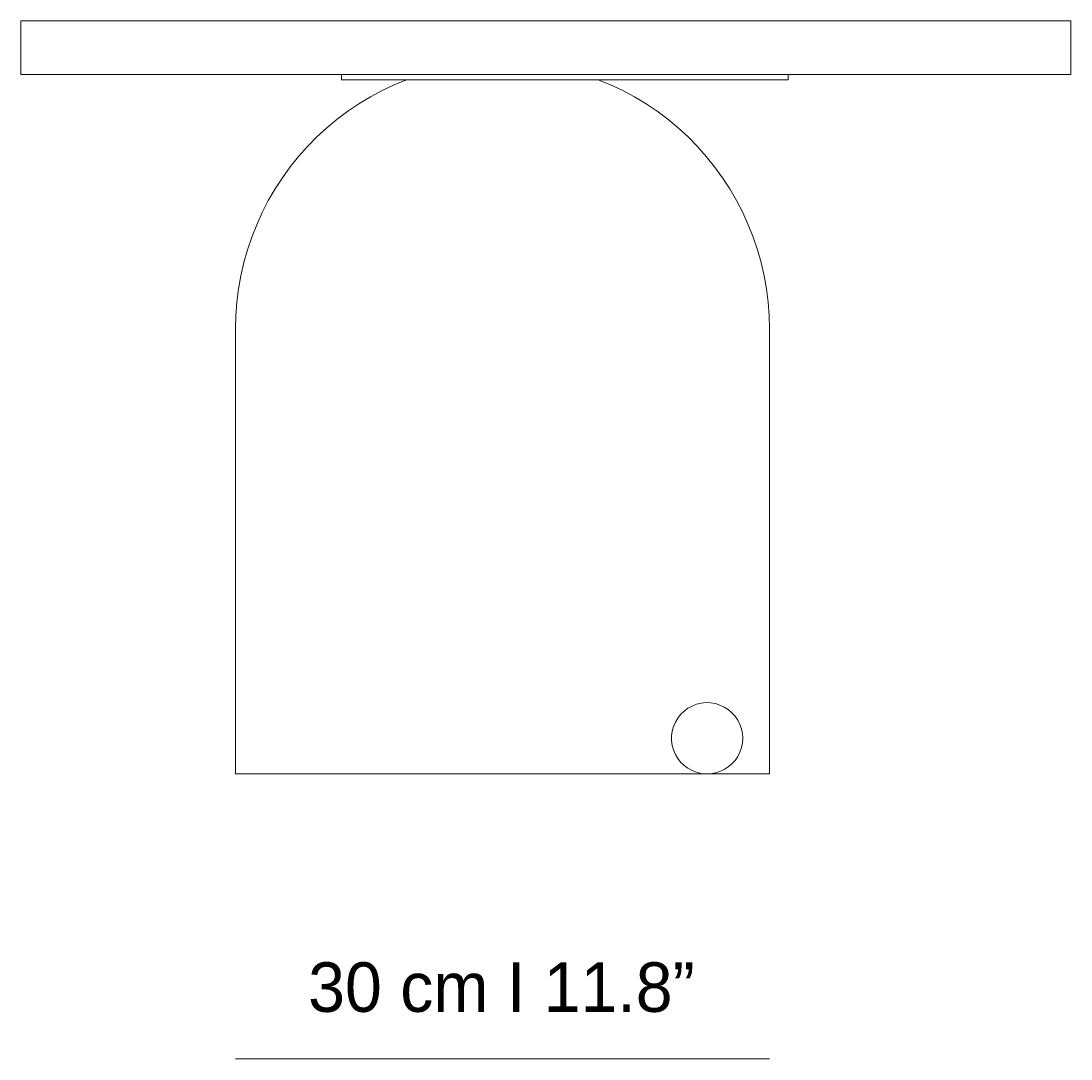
# Model space of a CAD drawing. Header units: millimetres. Extents: x 24 to 208, y -185 to -94.
# Tile 1 of 2: x 24 to 87, y -185 to -122. Entities that reach past the tile are written whole.
import ezdxf

# ---------------------------------------------------------------- set-up
doc = ezdxf.new("R2010")
doc.units = ezdxf.units.MM
doc.header["$MEASUREMENT"] = 0
doc.layers.add('Capa 1', color=7, linetype='Continuous', lineweight=0)

# ---------------------------------------------------------------- blocks, each defined once
blk = doc.blocks.new('Block_5')
at = {"layer": 'Capa 1', "color": 250, "lineweight": 9, "true_color": 0x1e1e1c}
for p, q in [((23.93, -121.934), (23.93, -125.167)), ((87.498, -125.167), (87.498, -121.934)), ((43.324, -125.167), (43.324, -125.487)), ((70.37, -125.167), (70.37, -125.487)), ((36.918, -140.571), (36.918, -167.506)), ((69.241, -167.506), (69.241, -140.571))]:
    blk.add_line(p, q, dxfattribs=at)
for points in [[(23.93, -121.934), (23.937, -121.934), (23.976, -121.934), (24.054, -121.934), (24.165, -121.934), (24.316, -121.934), (24.505, -121.934), (24.727, -121.934), (24.995, -121.934), (25.289, -121.934), (25.628, -121.934), (26, -121.934), (26.405, -121.934), (26.849, -121.934), (27.326, -121.934), (27.835, -121.934), (28.377, -121.934), (28.952, -121.934), (29.559, -121.934), (30.199, -121.934), (30.865, -121.934), (31.564, -121.934), (32.295, -121.934), (33.046, -121.934), (33.83, -121.934), (34.639, -121.934), (35.475, -121.934), (36.33, -121.934), (37.212, -121.934), (38.113, -121.934), (39.04, -121.934), (39.981, -121.934), (40.947, -121.934), (41.926, -121.934), (42.926, -121.934), (43.931, -121.934), (44.963, -121.934), (46.001, -121.934), (47.052, -121.934), (48.11, -121.934), (49.181, -121.934), (50.259, -121.934), (51.342, -121.934), (52.433, -121.934), (53.523, -121.934), (54.62, -121.934), (55.717, -121.934), (56.814, -121.934), (57.911, -121.934), (59.002, -121.934), (60.092, -121.934), (61.176, -121.934), (62.254, -121.934), (63.325, -121.934), (64.383, -121.934), (65.434, -121.934), (66.472, -121.934), (67.497, -121.934), (68.509, -121.934), (69.508, -121.934), (70.488, -121.934), (71.448, -121.934), (72.395, -121.934), (73.315, -121.934), (74.223, -121.934), (75.104, -121.934), (75.96, -121.934), (76.796, -121.934), (77.599, -121.934), (78.382, -121.934), (79.14, -121.934), (79.865, -121.934), (80.563, -121.934), (81.236, -121.934), (81.876, -121.934), (82.483, -121.934), (83.058, -121.934), (83.6, -121.934), (84.109, -121.934), (84.586, -121.934), (85.03, -121.934), (85.435, -121.934), (85.807, -121.934), (86.14, -121.934), (86.44, -121.934), (86.701, -121.934), (86.93, -121.934), (87.119, -121.934), (87.27, -121.934), (87.381, -121.934), (87.459, -121.934), (87.498, -121.934)], [(23.93, -125.167), (23.937, -125.167), (23.976, -125.167), (24.054, -125.167), (24.165, -125.167), (24.316, -125.167), (24.505, -125.167), (24.727, -125.167), (24.995, -125.167), (25.289, -125.167), (25.628, -125.167), (26, -125.167), (26.405, -125.167), (26.849, -125.167), (27.326, -125.167), (27.835, -125.167), (28.377, -125.167), (28.952, -125.167), (29.559, -125.167), (30.199, -125.167), (30.865, -125.167), (31.564, -125.167), (32.295, -125.167), (33.046, -125.167), (33.83, -125.167), (34.639, -125.167), (35.475, -125.167), (36.33, -125.167), (37.212, -125.167), (38.113, -125.167), (39.04, -125.167), (39.981, -125.167), (40.947, -125.167), (41.926, -125.167), (42.926, -125.167), (43.324, -125.167), (43.931, -125.167), (44.963, -125.167), (46.001, -125.167), (47.052, -125.167), (48.11, -125.167), (49.181, -125.167), (50.259, -125.167), (51.342, -125.167), (52.433, -125.167), (53.523, -125.167), (54.62, -125.167), (55.717, -125.167), (56.814, -125.167), (57.911, -125.167), (59.002, -125.167), (60.092, -125.167), (61.176, -125.167), (62.254, -125.167), (63.325, -125.167), (64.383, -125.167), (65.434, -125.167), (66.472, -125.167), (67.497, -125.167), (68.509, -125.167), (69.508, -125.167), (70.37, -125.167), (70.488, -125.167), (71.448, -125.167), (72.395, -125.167), (73.315, -125.167), (74.223, -125.167), (75.104, -125.167), (75.96, -125.167), (76.796, -125.167), (77.599, -125.167), (78.382, -125.167), (79.14, -125.167), (79.865, -125.167), (80.563, -125.167), (81.236, -125.167), (81.876, -125.167), (82.483, -125.167), (83.058, -125.167), (83.6, -125.167), (84.109, -125.167), (84.586, -125.167), (85.03, -125.167), (85.435, -125.167), (85.807, -125.167), (86.14, -125.167), (86.44, -125.167), (86.701, -125.167), (86.93, -125.167), (87.119, -125.167), (87.27, -125.167), (87.381, -125.167), (87.459, -125.167), (87.498, -125.167)], [(47.274, -125.487), (46.523, -125.8), (45.792, -126.146), (45.08, -126.531), (44.388, -126.949), (43.716, -127.4), (43.063, -127.883), (42.442, -128.406), (41.848, -128.954), (41.274, -129.529), (40.738, -130.136), (40.229, -130.769), (39.752, -131.422), (39.315, -132.101), (38.903, -132.8), (38.531, -133.525), (38.198, -134.263), (37.904, -135.014), (37.643, -135.784), (37.421, -136.561), (37.238, -137.351), (37.101, -138.148), (36.996, -138.951), (36.938, -139.761), (36.918, -140.571)], [(43.324, -125.487), (43.35, -125.487), (43.409, -125.487), (43.513, -125.487), (43.657, -125.487), (43.846, -125.487), (44.068, -125.487), (44.329, -125.487)], [(44.329, -125.487), (44.427, -125.487), (44.525, -125.487), (44.63, -125.487), (44.734, -125.487), (44.852, -125.487), (44.969, -125.487), (45.093, -125.487), (45.218, -125.487)], [(45.218, -125.487), (45.577, -125.487), (45.962, -125.487), (46.373, -125.487), (46.798, -125.487), (47.248, -125.487), (47.274, -125.487), (47.712, -125.487), (48.182, -125.487), (48.659, -125.487), (49.142, -125.487)], [(49.142, -125.487), (50.089, -125.487), (51.029, -125.487), (51.976, -125.487), (52.916, -125.487), (53.863, -125.487), (54.803, -125.487), (55.744, -125.487), (56.684, -125.487)], [(56.684, -125.487), (57.833, -125.487), (58.878, -125.487), (58.982, -125.487), (60.119, -125.487), (61.248, -125.487), (62.371, -125.487), (63.488, -125.487), (64.591, -125.487), (65.675, -125.487), (66.753, -125.487), (67.817, -125.487), (68.862, -125.487)], [(69.241, -140.571), (69.215, -139.761), (69.156, -138.951), (69.058, -138.148), (68.914, -137.351), (68.731, -136.561), (68.509, -135.784), (68.255, -135.014), (67.954, -134.263), (67.621, -133.525), (67.249, -132.8), (66.838, -132.101), (66.4, -131.422), (65.924, -130.769), (65.414, -130.136), (64.879, -129.529), (64.311, -128.954), (63.71, -128.406), (63.09, -127.883), (62.437, -127.4), (61.771, -126.949), (61.072, -126.531), (60.36, -126.146), (59.629, -125.8), (58.878, -125.487)], [(68.862, -125.487), (69.149, -125.487), (69.417, -125.487), (69.659, -125.487), (69.868, -125.487), (70.044, -125.487), (70.188, -125.487), (70.285, -125.487), (70.351, -125.487), (70.37, -125.487)], [(67.621, -165.351), (67.602, -165.064), (67.543, -164.783), (67.452, -164.509), (67.321, -164.254), (67.158, -164.019), (66.962, -163.804), (66.746, -163.614), (66.505, -163.464), (66.244, -163.34), (65.969, -163.255), (65.682, -163.209), (65.395, -163.196), (65.107, -163.229), (64.827, -163.294), (64.559, -163.399), (64.304, -163.536), (64.076, -163.706), (63.867, -163.908), (63.69, -164.13), (63.547, -164.378), (63.429, -164.646), (63.357, -164.92), (63.318, -165.208), (63.318, -165.495), (63.357, -165.782), (63.429, -166.056), (63.547, -166.324), (63.69, -166.572), (63.867, -166.801), (64.076, -166.997), (64.304, -167.167), (64.559, -167.31), (64.827, -167.408), (65.107, -167.48), (65.395, -167.506), (65.682, -167.5), (65.969, -167.447), (66.244, -167.362), (66.505, -167.245), (66.746, -167.088), (66.962, -166.899), (67.158, -166.69), (67.321, -166.448), (67.452, -166.194), (67.543, -165.919), (67.602, -165.639), (67.621, -165.351)], [(36.918, -167.506), (65.395, -167.506), (69.241, -167.506)]]:
    blk.add_lwpolyline(points, dxfattribs=at)
blk = doc.blocks.new('Block_3')
at = {"layer": 'Capa 1'}
blk.add_blockref('Block_5', (0, 0), dxfattribs=at)

msp = doc.modelspace()

# ---------------------------------------------------------------- linework, layer by layer
at = {"layer": 'Capa 1', "color": 251, "lineweight": 18, "true_color": 0x4b4a4b}
msp.add_line((36.915, -184.765), (69.237, -184.765), dxfattribs=at)

# ---------------------------------------------------------------- block references
at = {"layer": 'Capa 1'}
msp.add_blockref('Block_3', (0, 0), dxfattribs=at)

# ---------------------------------------------------------------- texts
at = {"layer": 'Capa 1', "insert": (41.316, -181.955), "char_height": 0.2, "attachment_point": 7}
msp.add_mtext('\\C250;\\c1907997;\\FLato-Light|b0|i0|c1;\\H2.997200;\\W1.000290;30 cm I 11.8”', dxfattribs=at)

doc.saveas('drawing.dxf')
